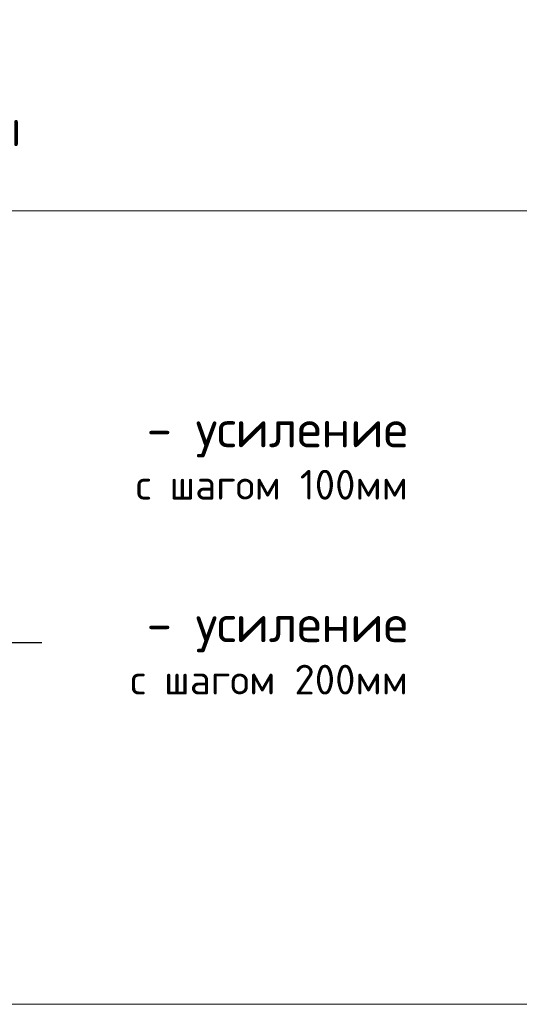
# Model space of a CAD drawing. Header units: metres. Extents: x -38 to 107, y -15 to 21.
# Tile 124 of 133: x 77.095 to 77.599, y 7.672 to 8.665. Entities that reach past the tile are written whole.
import ezdxf

# ---------------------------------------------------------------- set-up
doc = ezdxf.new("R2010")
doc.units = ezdxf.units.M
doc.linetypes.add('______2', pattern=[0.0405, 0.03, -0.0105])

msp = doc.modelspace()

# ---------------------------------------------------------------- linework, layer by layer
at = {"color": 7, "linetype": 'Continuous', "lineweight": 13, "transparency": 33554687}
for p, q in [((86.41979, 8.47171), (67.91979, 8.47171)), ((86.41979, 7.67171), (67.91979, 7.67171))]:
    msp.add_line(p, q, dxfattribs=at)
at = {"color": 8, "linetype": '______2', "lineweight": -3, "true_color": 0x737373, "transparency": 33554687}
for p, q in [((76.12096, 8.22718), (77.11696, 8.22718)), ((76.12096, 8.22718), (77.11696, 8.22718)), ((76.06396, 8.03668), (77.11696, 8.03668)), ((76.06396, 8.03668), (77.11696, 8.03668))]:
    msp.add_line(p, q, dxfattribs=at)

# ---------------------------------------------------------------- texts
at = {"color": 7, "linetype": 'Continuous', "lineweight": 13, "transparency": 33554687, "line_spacing_factor": 0.963855}
for s, insert, char_height, width, attachment_point in [('\\A1;{\\fISOCPEUR|i0|b0;\\H0.052500;\\W1.000000;\\C7;Схема раскладки стержней}\\P{\\fISOCPEUR|i0|b0;\\H0.037500;\\W1.000000;\\C7;фоновой и дополнительной арматуры}\\P', (76.64119, 8.65893), 0.0525, 1.2320438, 2), ('\\A1;{\\fISOCPEUR|i0|b0;\\H0.052500;\\W1.000000;\\C7;Схема раскладки стержней}\\P{\\fISOCPEUR|i0|b0;\\H0.037500;\\W1.000000;\\C7;фоновой и дополнительной арматуры}\\P', (76.64119, 8.65893), 0.0525, 1.2320438, 2), ('\\A1;{\\fISOCPEUR|i0|b0;\\H0.037500;\\W1.000000;\\C7;- усиление}\\P{\\fISOCPEUR|i0|b0;\\H0.030000;\\W1.000000;\\C7;с шагом 100мм}\\P', (77.48651, 8.27088), 0.0375, 0.3287813, 3), ('\\A1;{\\fISOCPEUR|i0|b0;\\H0.037500;\\W1.000000;\\C7;- усиление}\\P{\\fISOCPEUR|i0|b0;\\H0.030000;\\W1.000000;\\C7;с шагом 100мм}\\P', (77.48651, 8.27088), 0.0375, 0.3287813, 3), ('\\A1;{\\fISOCPEUR|i0|b0;\\H0.037500;\\W1.000000;\\C7;- усиление}\\P{\\fISOCPEUR|i0|b0;\\H0.030000;\\W1.000000;\\C7;с шагом 200мм}\\P', (77.48651, 8.07438), 0.0375, 0.3550313, 3), ('\\A1;{\\fISOCPEUR|i0|b0;\\H0.037500;\\W1.000000;\\C7;- усиление}\\P{\\fISOCPEUR|i0|b0;\\H0.030000;\\W1.000000;\\C7;с шагом 200мм}\\P', (77.48651, 8.07438), 0.0375, 0.3550313, 3)]:
    msp.add_mtext(s, dxfattribs=dict(at, insert=insert, char_height=char_height, width=width, attachment_point=attachment_point))

doc.saveas('drawing.dxf')
